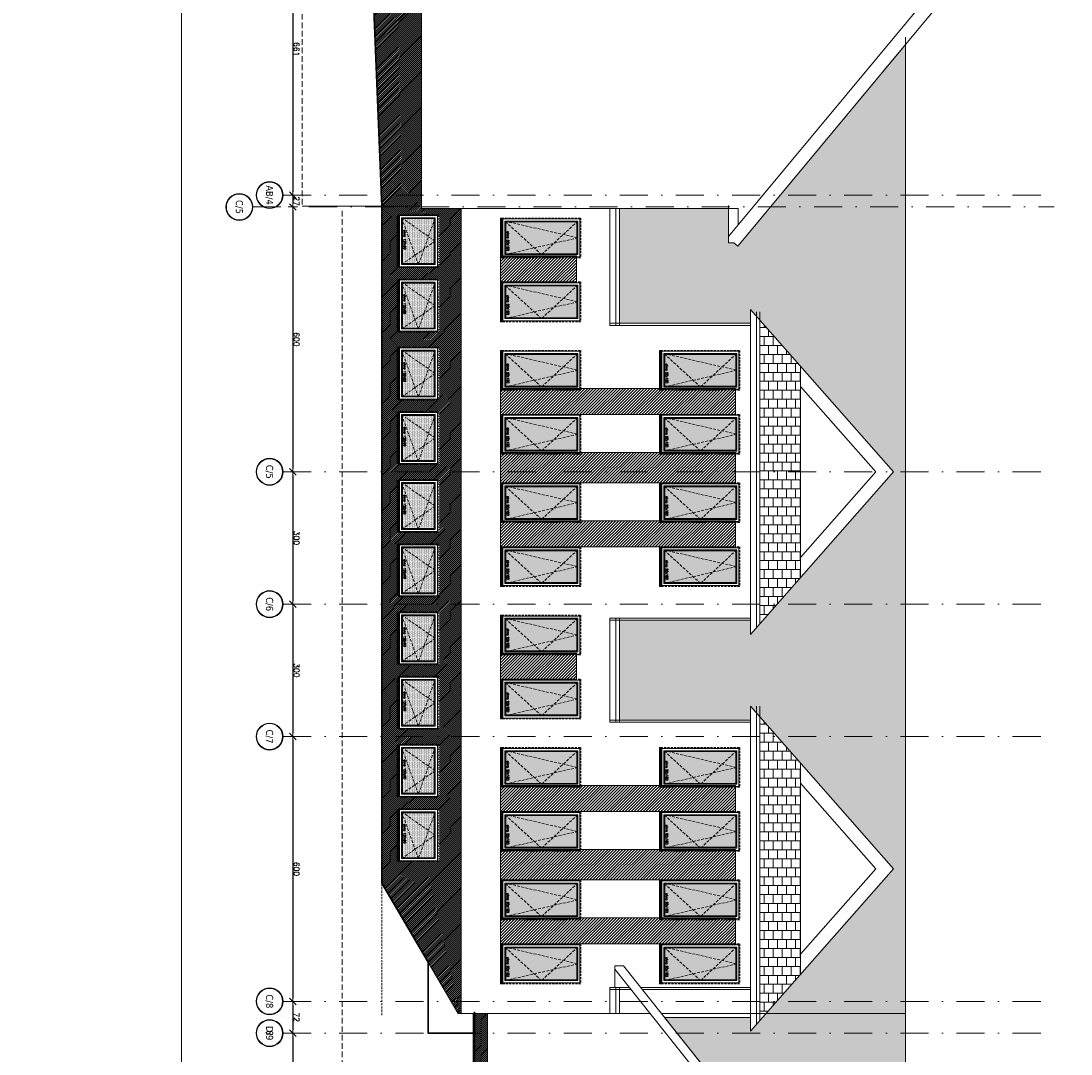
# Model space of a CAD drawing. Header units: millimetres. Extents: x 28291 to 177760, y -399809 to -170937.
# Tile 85 of 256: x 44779 to 47157, y -197546 to -195206. Entities that reach past the tile are written whole.
import ezdxf
from ezdxf.enums import TextEntityAlignment as Align

# ---------------------------------------------------------------- set-up
doc = ezdxf.new("R2010")
doc.units = ezdxf.units.MM
for name, pattern in [('CACHE', [9.525, 6.35, -3.175]), ('CARKOVANA', [7.5, 5, -2.5]), ('DASHDOT', [25.4, 12.7, -6.35, 0, -6.35]), ('HIDDEN', [9.525, 6.35, -3.175])]:
    doc.linetypes.add(name, pattern=pattern)
doc.layers.get('0').update_dxf_attribs({"lineweight": 0})
for name, color, linetype, lineweight in [('! opisy okien elewacja', 7, 'Continuous', 0), ('!! 0_ Istn-sciany', 3, 'Continuous', 30), ('!! 0_ WIDOK ELEWACJA', 4, 'Continuous', 0), ('!! 0_Istn-cienka', 4, 'Continuous', 9), ('!! 0_Istn-drzwi', 1, 'Continuous', 13), ('!! 0_Osie', 1, 'DASHDOT', 13), ('!! 1_Hatch dach', 252, 'Continuous', 5), ('!! 2_NOWE OKNA WIDOk - remont', 140, 'Continuous', 5), ('!! 2_posadzki winyle 2', 43, 'Continuous', 9), ('!! 2_TYNK OBRYS', 252, 'Continuous', 13), ('!! wymiary osi', 250, 'Continuous', 9), ('0-osie-liniA', 14, 'DASHDOT', 5), ('0-osie-tx', 66, 'Continuous', 9), ('Dimension (ISO)', 7, 'Continuous', 25)]:
    doc.layers.add(name, color=color, linetype=linetype, lineweight=lineweight)
for name, color, linetype, lineweight, true_color in [('!! 0_ Istn-okna - wymienione', 9, 'Continuous', 13, 0x808080), ('!! 1_ELEWACJA KOLOR', 7, 'Continuous', 13, 0x6888bb), ('!! 1_Wyburzenia', 252, 'CARKOVANA', 13, 0x696969), ('!! 2_ELEWACJA COKÓŁ', 9, 'Continuous', 13, 0x808080)]:
    doc.layers.add(name, color=color, linetype=linetype, lineweight=lineweight, true_color=true_color)
doc.layers.add('!! 0_ramki', color=66, linetype='Continuous', lineweight=9, plot=False)
doc.layers.add('!! 1_ widok', color=4, linetype='Continuous')
doc.styles.add('Note Text (ISO)', font='tahoma.ttf')
doc.styles.add('TAHOMA', font='tahoma.ttf')
doc.styles.add('TXT', font='simplex.shx')
doc.dimstyles.new('Default (ISO)', dxfattribs={"dimscale": 5, "dimtxt": 5, "dimasz": 5, "dimexe": 3.175, "dimexo": 0, "dimgap": 0.762, "dimtad": 1, "dimdec": 0, "dimrnd": 1e-08, "dimzin": 0, "dimtxsty": 'Note Text (ISO)', "dimcen": 0.09, "dimdle": 10, "dimclrd": 256, "dimclre": 256, "dimclrt": 256, "dimazin": 0, "dimtfac": 0.70104, "dimtmove": 0, "dimatfit": 3, "dimfxl": 1, "dimtolj": 1, "dimtzin": 0, "dimlwd": -1, "dimlwe": -1, "dimarcsym": 0})
doc.dimstyles.new('DIM50', dxfattribs={"dimscale": 5, "dimtxt": 2.5, "dimasz": 1.5, "dimexe": 0, "dimexo": 0, "dimgap": 0.5, "dimtad": 1, "dimdec": 4, "dimrnd": 0.5, "dimdsep": 46, "dimtxsty": 'TXT', "dimblk1": 'TICK1', "dimblk2": 'TICK1', "dimsah": 1, "dimcen": 0, "dimse1": 1, "dimse2": 1, "dimclrd": 1, "dimclre": 7, "dimclrt": 9, "dimadec": 0, "dimazin": 0, "dimtfac": 1, "dimtdec": 4, "dimtmove": 2, "dimatfit": 3, "dimldrblk": 'TICK1', "dimfxl": 1, "dimtolj": 1, "dimarcsym": 0})
pattern_1 = [(225, (287030.9747, -125227.0226), (3.367596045, -3.367596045), [])]

# ---------------------------------------------------------------- blocks, each defined once
blk = doc.blocks.new('okno 90x180')
at = {"layer": '!! 1_Hatch dach', "true_color": 0x575757}
h = blk.add_hatch(dxfattribs=at)
h.set_pattern_fill('DOTS', color=251)
h.set_pattern_definition([(0, (-9632.3096, -11392.1331), (0.79375, 1.5875), [0, -1.5875])])
h.paths.add_polyline_path([(9, -10), (81, -10), (81, -171), (9, -171)])
at = {"layer": '!! 2_posadzki winyle 2'}
h = blk.add_hatch(dxfattribs=at)
h.set_pattern_fill('ANSI31', color=252, scale=0.2)
h.paths.add_polyline_path([(0, -178), (90, -178), (90, -183), (0, -183)])
at = {"layer": '!! 0_ Istn-okna - wymienione', "linetype": 'CARKOVANA', "lineweight": 5}
blk.add_lwpolyline([(0, -1), (90, -1), (90, -180), (0, -180)], close=True, dxfattribs=at)
at = {"layer": '!! 0_ Istn-okna - wymienione'}
for points in [[(2, -3), (88, -3), (88, -178), (2, -178)], [(7, -8), (83, -8), (83, -173), (7, -173)], [(9, -10), (81, -10), (81, -171), (9, -171)], [(0, -178), (90, -178), (90, -183), (0, -183)]]:
    blk.add_lwpolyline(points, close=True, dxfattribs=at)
at = {"layer": '!! 1_Hatch dach', "color": 251, "linetype": 'CACHE', "true_color": 0x575757}
for points in [[(7, -173), (45, -8), (83, -173)], [(7, -8), (83, -90), (7, -173)]]:
    blk.add_lwpolyline(points, dxfattribs=at)
at = {"insert": (30.1, -163.6), "char_height": 5, "attachment_point": 1, "style": 'TXT'}
blk.add_mtext_dynamic_manual_height_columns('okno 90x180', width=52.63, gutter_width=75, heights=[0], dxfattribs=at)
blk = doc.blocks.new('okno 115x115')
at = {"layer": '!! 1_Hatch dach', "true_color": 0x575757}
h = blk.add_hatch(dxfattribs=at)
h.set_pattern_fill('DOTS', color=251, angle=360)
h.set_pattern_definition([(360, (-21873.4686, 1906.5186), (0.79375, 1.5875), [0, -1.5875])])
h.paths.add_polyline_path([(-12259.7, 13266.7), (-12157.7, 13266.7), (-12157.7, 13194.7), (-12259.7, 13194.7)])
h = blk.add_hatch(dxfattribs=at)
h.set_pattern_fill('ANSI31', color=251, scale=0.2, angle=360)
h.paths.add_polyline_path([(-12264.2, 13187.7), (-12153.2, 13187.7), (-12153.2, 13182.7), (-12264.2, 13182.7)])
at = {"layer": '!! 0_ Istn-okna - wymienione', "linetype": 'CARKOVANA', "lineweight": 5}
blk.add_lwpolyline([(-12268.7, 13275.7), (-12148.7, 13275.7), (-12148.7, 13185.7), (-12268.7, 13185.7)], close=True, dxfattribs=at)
at = {"layer": '!! 0_ Istn-okna - wymienione'}
for points in [[(-12266.7, 13273.7), (-12150.7, 13273.7), (-12150.7, 13187.7), (-12266.7, 13187.7)], [(-12261.7, 13268.7), (-12155.7, 13268.7), (-12155.7, 13192.7), (-12261.7, 13192.7)], [(-12259.7, 13266.7), (-12157.7, 13266.7), (-12157.7, 13194.7), (-12259.7, 13194.7)], [(-12266.7, 13187.7), (-12150.7, 13187.7), (-12150.7, 13182.7), (-12266.7, 13182.7)]]:
    blk.add_lwpolyline(points, close=True, dxfattribs=at)
at = {"layer": '!! 1_Hatch dach', "color": 251, "linetype": 'CACHE', "true_color": 0x575757}
for points in [[(-12261.7, 13192.7), (-12208.7, 13268.7), (-12155.7, 13192.7)], [(-12261.7, 13268.7), (-12155.7, 13230.7), (-12261.7, 13192.7)]]:
    blk.add_lwpolyline(points, dxfattribs=at)
at = {"insert": (-12234.1, 13202.1), "char_height": 5, "attachment_point": 1, "style": 'TXT'}
blk.add_mtext_dynamic_manual_height_columns('okno 120x90', width=52.63, gutter_width=75, heights=[0], dxfattribs=at)
blk = doc.blocks.new('*U80')
h = blk.add_hatch(color=256)
edge = h.paths.add_edge_path()
edge.add_arc((0, 0), 30.6, 0, 360)
edge = h.paths.add_edge_path(flags=17)
edge.add_arc((0, 0), 29.4, 0, 360)
for radius in [30.6, 29.4]:
    blk.add_circle((0, 0), radius)
at = {"style": 'TAHOMA', "flags": 8}
blk.add_attdef('ANSICHTSNUMMER', text='', height=16, dxfattribs=at).set_placement((0, 0), align=Align.MIDDLE_CENTER)
blk = doc.blocks.new('BLOK OSIE ZACH')
at = {"layer": '0-osie-liniA', "ltscale": 5}
for points in [[(36765.2, -195600.1), (38511.8, -195600.1)], [(36696.7, -195627.1), (38511.8, -195627.1)], [(36765.2, -196227.1), (38511.8, -196227.1)], [(36765.2, -196527.1), (38511.8, -196527.1)], [(36765.2, -196827.1), (38511.8, -196827.1)], [(36765.2, -197427.1), (38511.8, -197427.1)], [(36765.2, -197499.1), (38511.8, -197499.1)], [(36765.2, -197499.1), (38511.8, -197499.1)]]:
    blk.add_lwpolyline(points, dxfattribs=at)
at = {"layer": '0-osie-tx'}
ref = blk.add_blockref('*U80', (36734.6, -195600.1), dxfattribs=dict(at, rotation=90))
ref.add_attrib('ANSICHTSNUMMER', 'AB/4', dxfattribs={"layer": '0', "height": 16, "rotation": 270, "style": 'TAHOMA', "flags": 8}).set_placement((36734.6, -195600.1), align=Align.MIDDLE_CENTER)
ref = blk.add_blockref('*U80', (36666.1, -195627.1), dxfattribs=dict(at, rotation=90))
ref.add_attrib('ANSICHTSNUMMER', 'C/5', dxfattribs={"layer": '0', "height": 16, "rotation": 270, "style": 'TAHOMA', "flags": 8}).set_placement((36666.1, -195627.1), align=Align.MIDDLE_CENTER)
ref = blk.add_blockref('*U80', (36734.6, -196227.1), dxfattribs=dict(at, rotation=90))
ref.add_attrib('ANSICHTSNUMMER', 'C/5', dxfattribs={"layer": '0', "height": 16, "rotation": 270, "style": 'TAHOMA', "flags": 8}).set_placement((36734.6, -196227.1), align=Align.MIDDLE_CENTER)
ref = blk.add_blockref('*U80', (36734.6, -196527.1), dxfattribs=dict(at, rotation=90))
ref.add_attrib('ANSICHTSNUMMER', 'C/6', dxfattribs={"layer": '0', "height": 16, "rotation": 270, "style": 'TAHOMA', "flags": 8}).set_placement((36734.6, -196527.1), align=Align.MIDDLE_CENTER)
ref = blk.add_blockref('*U80', (36734.6, -196827.1), dxfattribs=dict(at, rotation=90))
ref.add_attrib('ANSICHTSNUMMER', 'C/7', dxfattribs={"layer": '0', "height": 16, "rotation": 270, "style": 'TAHOMA', "flags": 8}).set_placement((36734.6, -196827.1), align=Align.MIDDLE_CENTER)
ref = blk.add_blockref('*U80', (36734.6, -197427.1), dxfattribs=dict(at, rotation=90))
ref.add_attrib('ANSICHTSNUMMER', 'C/8', dxfattribs={"layer": '0', "height": 16, "rotation": 270, "style": 'TAHOMA', "flags": 8}).set_placement((36734.6, -197427.1), align=Align.MIDDLE_CENTER)
ref = blk.add_blockref('*U80', (36734.6, -197499.1), dxfattribs=dict(at, rotation=90))
ref.add_attrib('ANSICHTSNUMMER', '8', dxfattribs={"layer": '0', "height": 16, "rotation": 270, "style": 'TAHOMA', "flags": 8}).set_placement((36734.6, -197499.1), align=Align.MIDDLE_CENTER)
ref = blk.add_blockref('*U80', (36734.6, -197499.1), dxfattribs=dict(at, rotation=90))
ref.add_attrib('ANSICHTSNUMMER', 'D/9', dxfattribs={"layer": '0', "height": 16, "rotation": 270, "style": 'TAHOMA', "flags": 8}).set_placement((36734.6, -197499.1), align=Align.MIDDLE_CENTER)
blk = doc.blocks.new('*D1405')
at = {"layer": 'DEFPOINTS', "color": 0, "transparency": 16777216}
for p in [(-690, 120), (510, 120), (510, 19)]:
    blk.add_point(p, dxfattribs=at)
at = {"layer": 'Dimension (ISO)', "transparency": 16777216}
for p, q in [((-690, 120), (-690, 3)), ((-665, 19), (485, 19)), ((510, 120), (510, 3))]:
    blk.add_line(p, q, dxfattribs=at)
for points in [[(-665, 23), (-665, 15), (-690, 19)], [(485, 23), (485, 15), (510, 19)]]:
    blk.add_solid(points, dxfattribs=at)
at = {"layer": 'Dimension (ISO)', "lineweight": 9, "transparency": 16777216, "insert": (-161, 49), "char_height": 25, "attachment_point": 1, "style": 'Note Text (ISO)'}
blk.add_mtext('\\A1;1200', dxfattribs=at)
blk = doc.blocks.new('TICK1')
at = {"color": 2}
blk.add_line((-1, -1), (1, 1), dxfattribs=at)
at = {"color": 0}
for p, q in [((0, 0), (-1, 0)), ((0, -1.4), (0, 1.4))]:
    blk.add_line(p, q, dxfattribs=at)
blk = doc.blocks.new('*D3683')
at = {"layer": '!! wymiary osi', "color": 1, "lineweight": -2, "transparency": 16777216}
blk.add_line((45394, -194946.6), (45394, -195592.6), dxfattribs=at)
at = {"layer": 'DEFPOINTS', "color": 0, "transparency": 16777216}
for p in [(45394, -194939.1), (45394, -195600.1), (45394, -195600.1)]:
    blk.add_point(p, dxfattribs=at)
at = {"layer": '!! wymiary osi', "color": 1, "lineweight": -2, "transparency": 16777216, "xscale": 7.5, "yscale": 7.5, "zscale": 7.5}
for p, rotation in [((45394, -194939.1), 90), ((45394, -195600.1), 270)]:
    blk.add_blockref('TICK1', p, dxfattribs=dict(at, rotation=rotation))
at = {"layer": '!! wymiary osi', "color": 9, "transparency": 16777216, "insert": (45402.7, -195269.6), "char_height": 12.5, "attachment_point": 5, "rotation": 270, "style": 'TXT'}
blk.add_mtext('\\A1;661', dxfattribs=at)
blk = doc.blocks.new('*D3684')
at = {"layer": '!! wymiary osi', "color": 1, "lineweight": -2, "transparency": 16777216}
blk.add_line((45394, -195607.6), (45394, -195619.6), dxfattribs=at)
at = {"layer": 'DEFPOINTS', "color": 0, "transparency": 16777216}
for p in [(45394, -195600.1), (45394, -195627.1), (45394, -195627.1)]:
    blk.add_point(p, dxfattribs=at)
at = {"layer": '!! wymiary osi', "color": 1, "lineweight": -2, "transparency": 16777216, "xscale": 7.5, "yscale": 7.5, "zscale": 7.5}
for p, rotation in [((45394, -195600.1), 90), ((45394, -195627.1), 270)]:
    blk.add_blockref('TICK1', p, dxfattribs=dict(at, rotation=rotation))
at = {"layer": '!! wymiary osi', "color": 9, "transparency": 16777216, "insert": (45402.7, -195613.6), "char_height": 12.5, "attachment_point": 5, "rotation": 270, "style": 'TXT'}
blk.add_mtext('\\A1;27', dxfattribs=at)
blk = doc.blocks.new('*D3685')
at = {"layer": '!! wymiary osi', "color": 1, "lineweight": -2, "transparency": 16777216}
blk.add_line((45394, -195634.6), (45394, -196219.6), dxfattribs=at)
at = {"layer": 'DEFPOINTS', "color": 0, "transparency": 16777216}
for p in [(45394, -195627.1), (45394, -196227.1), (45394, -196227.1)]:
    blk.add_point(p, dxfattribs=at)
at = {"layer": '!! wymiary osi', "color": 1, "lineweight": -2, "transparency": 16777216, "xscale": 7.5, "yscale": 7.5, "zscale": 7.5}
for p, rotation in [((45394, -195627.1), 90), ((45394, -196227.1), 270)]:
    blk.add_blockref('TICK1', p, dxfattribs=dict(at, rotation=rotation))
at = {"layer": '!! wymiary osi', "color": 9, "transparency": 16777216, "insert": (45402.7, -195927.1), "char_height": 12.5, "attachment_point": 5, "rotation": 270, "style": 'TXT'}
blk.add_mtext('\\A1;600', dxfattribs=at)
blk = doc.blocks.new('*D3686')
at = {"layer": '!! wymiary osi', "color": 1, "lineweight": -2, "transparency": 16777216}
blk.add_line((45394, -196234.6), (45394, -196519.6), dxfattribs=at)
at = {"layer": 'DEFPOINTS', "color": 0, "transparency": 16777216}
for p in [(45394, -196227.1), (45394, -196527.1), (45394, -196527.1)]:
    blk.add_point(p, dxfattribs=at)
at = {"layer": '!! wymiary osi', "color": 1, "lineweight": -2, "transparency": 16777216, "xscale": 7.5, "yscale": 7.5, "zscale": 7.5}
for p, rotation in [((45394, -196227.1), 90), ((45394, -196527.1), 270)]:
    blk.add_blockref('TICK1', p, dxfattribs=dict(at, rotation=rotation))
at = {"layer": '!! wymiary osi', "color": 9, "transparency": 16777216, "insert": (45402.7, -196377.1), "char_height": 12.5, "attachment_point": 5, "rotation": 270, "style": 'TXT'}
blk.add_mtext('\\A1;300', dxfattribs=at)
blk = doc.blocks.new('*D3687')
at = {"layer": '!! wymiary osi', "color": 1, "lineweight": -2, "transparency": 16777216}
blk.add_line((45394, -196534.6), (45394, -196819.6), dxfattribs=at)
at = {"layer": 'DEFPOINTS', "color": 0, "transparency": 16777216}
for p in [(45394, -196527.1), (45394, -196827.1), (45394, -196827.1)]:
    blk.add_point(p, dxfattribs=at)
at = {"layer": '!! wymiary osi', "color": 1, "lineweight": -2, "transparency": 16777216, "xscale": 7.5, "yscale": 7.5, "zscale": 7.5}
for p, rotation in [((45394, -196527.1), 90), ((45394, -196827.1), 270)]:
    blk.add_blockref('TICK1', p, dxfattribs=dict(at, rotation=rotation))
at = {"layer": '!! wymiary osi', "color": 9, "transparency": 16777216, "insert": (45402.7, -196677.1), "char_height": 12.5, "attachment_point": 5, "rotation": 270, "style": 'TXT'}
blk.add_mtext('\\A1;300', dxfattribs=at)
blk = doc.blocks.new('*D3688')
at = {"layer": '!! wymiary osi', "color": 1, "lineweight": -2, "transparency": 16777216}
blk.add_line((45394, -196834.6), (45394, -197419.6), dxfattribs=at)
at = {"layer": 'DEFPOINTS', "color": 0, "transparency": 16777216}
for p in [(45394, -196827.1), (45394, -197427.1), (45394, -197427.1)]:
    blk.add_point(p, dxfattribs=at)
at = {"layer": '!! wymiary osi', "color": 1, "lineweight": -2, "transparency": 16777216, "xscale": 7.5, "yscale": 7.5, "zscale": 7.5}
for p, rotation in [((45394, -196827.1), 90), ((45394, -197427.1), 270)]:
    blk.add_blockref('TICK1', p, dxfattribs=dict(at, rotation=rotation))
at = {"layer": '!! wymiary osi', "color": 9, "transparency": 16777216, "insert": (45402.7, -197127.1), "char_height": 12.5, "attachment_point": 5, "rotation": 270, "style": 'TXT'}
blk.add_mtext('\\A1;600', dxfattribs=at)
blk = doc.blocks.new('*D3689')
at = {"layer": '!! wymiary osi', "color": 1, "lineweight": -2, "transparency": 16777216}
blk.add_line((45394, -197434.6), (45394, -197491.6), dxfattribs=at)
at = {"layer": 'DEFPOINTS', "color": 0, "transparency": 16777216}
for p in [(45394, -197427.1), (45394, -197499.1), (45394, -197499.1)]:
    blk.add_point(p, dxfattribs=at)
at = {"layer": '!! wymiary osi', "color": 1, "lineweight": -2, "transparency": 16777216, "xscale": 7.5, "yscale": 7.5, "zscale": 7.5}
for p, rotation in [((45394, -197427.1), 90), ((45394, -197499.1), 270)]:
    blk.add_blockref('TICK1', p, dxfattribs=dict(at, rotation=rotation))
at = {"layer": '!! wymiary osi', "color": 9, "transparency": 16777216, "insert": (45402.7, -197463.1), "char_height": 12.5, "attachment_point": 5, "rotation": 270, "style": 'TXT'}
blk.add_mtext('\\A1;72', dxfattribs=at)
blk = doc.blocks.new('*D3690')
at = {"layer": '!! wymiary osi', "color": 1, "lineweight": -2, "transparency": 16777216}
blk.add_line((45394, -197506.6), (45394, -198019.6), dxfattribs=at)
at = {"layer": 'DEFPOINTS', "color": 0, "transparency": 16777216}
for p in [(45394, -197499.1), (45394, -198027.1), (45394, -198027.1)]:
    blk.add_point(p, dxfattribs=at)
at = {"layer": '!! wymiary osi', "color": 1, "lineweight": -2, "transparency": 16777216, "xscale": 7.5, "yscale": 7.5, "zscale": 7.5}
for p, rotation in [((45394, -197499.1), 90), ((45394, -198027.1), 270)]:
    blk.add_blockref('TICK1', p, dxfattribs=dict(at, rotation=rotation))
at = {"layer": '!! wymiary osi', "color": 9, "transparency": 16777216, "insert": (45402.7, -197763.1), "char_height": 12.5, "attachment_point": 5, "rotation": 270, "style": 'TXT'}
blk.add_mtext('\\A1;528', dxfattribs=at)
blk = doc.blocks.new('A$C11ef928a')
at = {"layer": 'Dimension (ISO)', "lineweight": 9}
dim = blk.add_linear_dim(base=(510.2, 18.8), p1=(-689.8, 120.2), p2=(510.2, 120.2), angle=180, dimstyle='Default (ISO)', override={"dimdec": 0, "dimlfac": 1, "dimtp": 0, "dimtm": 0, "dimtdec": 2, "dimtofl": 0, "dimatfit": 1}, dxfattribs=at)
dim.commit()
dim.dimension.update_dxf_attribs({"geometry": '*D1405', "text_midpoint": (-125.7, 18.8), "dimtype": 128})

msp = doc.modelspace()

# ---------------------------------------------------------------- hatches: boundary and pattern name
at = {"layer": '!! 1_ELEWACJA KOLOR', "true_color": 0x4f5358}
h = msp.add_hatch(dxfattribs=at)
h.set_pattern_fill('ANSI31', color=251, scale=1.5, angle=-180)
h.set_pattern_definition(pattern_1)
h.paths.add_polyline_path([(45864.62419, -195797.0883), (46036.62419, -195797.0883), (46036.62419, -195738.0883), (45864.62419, -195738.0883)])
h = msp.add_hatch(dxfattribs=at)
h.set_pattern_fill('ANSI31', color=251, scale=1.5, angle=-180)
h.set_pattern_definition(pattern_1)
h.paths.add_polyline_path([(45864.62419, -196097.0883), (46396.62419, -196097.0883), (46396.62419, -196038.0883), (45864.62419, -196038.0883)])
h = msp.add_hatch(dxfattribs=at)
h.set_pattern_fill('ANSI31', color=251, scale=1.5, angle=-180)
h.set_pattern_definition(pattern_1)
h.paths.add_polyline_path([(45864.62419, -196252.0883), (46396.62419, -196252.0883), (46396.62419, -196183.0883), (45864.62419, -196183.0883)])
h = msp.add_hatch(dxfattribs=at)
h.set_pattern_fill('ANSI31', color=251, scale=1.5, angle=-180)
h.set_pattern_definition(pattern_1)
h.paths.add_polyline_path([(45864.62419, -196397.0883), (46396.62419, -196397.0883), (46396.62419, -196338.0883), (45864.62419, -196338.0883)])
h = msp.add_hatch(dxfattribs=at)
h.set_pattern_fill('ANSI31', color=251, scale=1.5, angle=-180)
h.set_pattern_definition(pattern_1)
h.paths.add_polyline_path([(45864.62419, -196697.0883), (46036.62419, -196697.0883), (46036.62419, -196638.0883), (45864.62419, -196638.0883)])
h = msp.add_hatch(dxfattribs=at)
h.set_pattern_fill('ANSI31', color=251, scale=1.5, angle=-180)
h.set_pattern_definition(pattern_1)
h.paths.add_polyline_path([(45864.62419, -196997.0883), (46396.62419, -196997.0883), (46396.62419, -196938.0883), (45864.62419, -196938.0883)])
h = msp.add_hatch(dxfattribs=at)
h.set_pattern_fill('ANSI31', color=251, scale=1.5, angle=-180)
h.set_pattern_definition(pattern_1)
h.paths.add_polyline_path([(45864.62419, -197152.0883), (46396.62419, -197152.0883), (46396.62419, -197083.0883), (45864.62419, -197083.0883)])
h = msp.add_hatch(dxfattribs=at)
h.set_pattern_fill('ANSI31', color=251, scale=1.5, angle=-180)
h.set_pattern_definition(pattern_1)
h.paths.add_polyline_path([(45864.62419, -197297.0883), (46396.62419, -197297.0883), (46396.62419, -197238.0883), (45864.62419, -197238.0883)])
at = {"layer": '!! 1_Hatch dach'}
h = msp.add_hatch(dxfattribs=at)
h.set_pattern_fill('AR-B88', color=8, scale=0.1)
h.set_pattern_definition([(0, (67938.474, -208996.977), (0, 20.32), []), (90, (67938.474, -208996.977), (-10.16, 20.32), [20.32, -20.32])])
h.paths.add_polyline_path([(46729.07643, -198082.60406), (46757.99194, -198065.24383), (46781.51597, -198111.01359), (46781.51597, -195258.7696), (46401.86788, -195715.79524), (46393.22407, -195708.5883), (46381.23548, -195708.5883), (46381.23548, -195630.5883), (46133.75254, -195630.5883), (46133.75254, -195890.5883), (46430.62419, -195890.5883), (46430.62419, -195859.47382), (46754.56494, -196227.5883), (46430.62419, -196595.70279), (46430.62419, -196563.5883), (46133.75254, -196563.5883), (46133.75254, -196789.5883), (46430.62419, -196789.5883), (46430.62419, -196758.47382), (46754.56494, -197126.5883), (46430.62419, -197494.70279), (46430.62419, -197463.5883), (46236.13687, -197463.5883)])
h = msp.add_hatch(dxfattribs=at)
h.set_pattern_fill('AR-B88', color=8, scale=0.1)
h.set_pattern_definition([(0, (0, 899), (0, 20.32), []), (90, (0, 899), (-10.16, 20.32), [20.32, -20.32])])
h.paths.add_polyline_path([(46544.28423, -195988.63296), (46451.88633, -195883.63534), (46451.88633, -196571.54127), (46544.28423, -196466.54365)])
h = msp.add_hatch(dxfattribs=at)
h.set_pattern_fill('AR-B88', color=8, scale=0.1)
h.paths.add_polyline_path([(46544.28423, -196887.63296), (46451.88633, -196782.63534), (46451.88633, -197470.54127), (46544.28423, -197365.54365)])
at = {"layer": '!! 2_ELEWACJA COKÓŁ', "true_color": 0x2b2b2c}
h = msp.add_hatch(dxfattribs=at)
h.set_pattern_fill('ANSI31', color=250)
h.paths.add_polyline_path([(45685.62419, -194313.5883), (45542.72096, -194313.5883), (45595.62419, -195625.5883), (45685.62419, -195625.5883)])
h = msp.add_hatch(dxfattribs=at)
h.set_pattern_fill('ANSI31', color=250)
h.paths.add_polyline_path([(45725.62419, -196662.0883), (45633.62419, -196662.0883), (45633.62419, -196547.0883), (45725.62419, -196547.0883)], flags=16)
h.paths.add_polyline_path([(45721.62419, -196549.0883), (45721.62419, -196660.0883), (45635.62419, -196660.0883), (45635.62419, -196549.0883)], flags=0)
h.paths.add_polyline_path([(45716.62419, -196554.0883), (45716.62419, -196655.0883), (45640.62419, -196655.0883), (45640.62419, -196554.0883)], flags=0)
h.paths.add_polyline_path([(45714.62419, -196559.40409), (45714.62419, -196603.25936), (45716.62419, -196604.5883), (45714.62419, -196605.91725), (45714.62419, -196653.0883), (45679.37666, -196653.0883), (45678.62419, -196655.0883), (45677.87171, -196653.0883), (45643.63409, -196653.0883), (45642.62419, -196653.75936), (45642.62419, -196559.40409), (45640.62419, -196554.0883), (45643.63409, -196556.0883), (45715.87171, -196556.0883)], flags=0)
h.paths.add_polyline_path([(45633.62419, -196508.0883), (45633.62419, -196393.0883), (45725.62419, -196393.0883), (45725.62419, -196508.0883)], flags=16)
h.paths.add_polyline_path([(45721.62419, -196506.0883), (45635.62419, -196506.0883), (45635.62419, -196395.0883), (45721.62419, -196395.0883)], flags=0)
h.paths.add_polyline_path([(45716.62419, -196501.0883), (45640.62419, -196501.0883), (45640.62419, -196400.0883), (45716.62419, -196400.0883)], flags=0)
h.paths.add_polyline_path([(45714.62419, -196499.0883), (45679.37666, -196499.0883), (45678.62419, -196501.0883), (45677.87171, -196499.0883), (45643.63409, -196499.0883), (45642.62419, -196499.75936), (45642.62419, -196405.40409), (45640.62419, -196400.0883), (45643.63409, -196402.0883), (45715.87171, -196402.0883), (45714.62419, -196405.40409), (45714.62419, -196449.25936), (45716.62419, -196450.5883), (45714.62419, -196451.91725)], flags=0)
h.paths.add_polyline_path([(45725.62419, -196808.0883), (45633.62419, -196808.0883), (45633.62419, -196693.0883), (45725.62419, -196693.0883)], flags=16)
h.paths.add_polyline_path([(45721.62419, -196695.0883), (45721.62419, -196806.0883), (45635.62419, -196806.0883), (45635.62419, -196695.0883)], flags=0)
h.paths.add_polyline_path([(45716.62419, -196700.0883), (45716.62419, -196801.0883), (45640.62419, -196801.0883), (45640.62419, -196700.0883)], flags=0)
h.paths.add_polyline_path([(45714.62419, -196705.40409), (45714.62419, -196749.25936), (45716.62419, -196750.5883), (45714.62419, -196751.91725), (45714.62419, -196799.0883), (45679.37666, -196799.0883), (45678.62419, -196801.0883), (45677.87171, -196799.0883), (45643.63409, -196799.0883), (45642.62419, -196799.75936), (45642.62419, -196705.40409), (45640.62419, -196700.0883), (45643.63409, -196702.0883), (45715.87171, -196702.0883)], flags=0)
h.paths.add_polyline_path([(45633.62419, -196362.0883), (45633.62419, -196247.0883), (45725.62419, -196247.0883), (45725.62419, -196362.0883)], flags=16)
h.paths.add_polyline_path([(45721.62419, -196360.0883), (45635.62419, -196360.0883), (45635.62419, -196249.0883), (45721.62419, -196249.0883)], flags=0)
h.paths.add_polyline_path([(45716.62419, -196355.0883), (45640.62419, -196355.0883), (45640.62419, -196254.0883), (45716.62419, -196254.0883)], flags=0)
h.paths.add_polyline_path([(45714.62419, -196353.0883), (45679.37666, -196353.0883), (45678.62419, -196355.0883), (45677.87171, -196353.0883), (45643.63409, -196353.0883), (45642.62419, -196353.75936), (45642.62419, -196259.40409), (45640.62419, -196254.0883), (45643.63409, -196256.0883), (45715.87171, -196256.0883), (45714.62419, -196259.40409), (45714.62419, -196303.25936), (45716.62419, -196304.5883), (45714.62419, -196305.91725)], flags=0)
h.paths.add_polyline_path([(45725.62419, -196962.0883), (45633.62419, -196962.0883), (45633.62419, -196847.0883), (45725.62419, -196847.0883)], flags=16)
h.paths.add_polyline_path([(45721.62419, -196849.0883), (45721.62419, -196960.0883), (45635.62419, -196960.0883), (45635.62419, -196849.0883)], flags=0)
h.paths.add_polyline_path([(45716.62419, -196854.0883), (45716.62419, -196955.0883), (45640.62419, -196955.0883), (45640.62419, -196854.0883)], flags=0)
h.paths.add_polyline_path([(45715.87171, -196856.0883), (45714.62419, -196859.40409), (45714.62419, -196903.25936), (45716.62419, -196904.5883), (45714.62419, -196905.91725), (45714.62419, -196953.0883), (45679.37666, -196953.0883), (45678.62419, -196955.0883), (45677.87171, -196953.0883), (45643.63409, -196953.0883), (45642.62419, -196953.75936), (45642.62419, -196859.40409), (45640.62419, -196854.0883), (45643.63409, -196856.0883)], flags=0)
h.paths.add_polyline_path([(45633.62419, -196208.0883), (45633.62419, -196093.0883), (45725.62419, -196093.0883), (45725.62419, -196208.0883)], flags=16)
h.paths.add_polyline_path([(45721.62419, -196206.0883), (45635.62419, -196206.0883), (45635.62419, -196095.0883), (45721.62419, -196095.0883)], flags=0)
h.paths.add_polyline_path([(45716.62419, -196201.0883), (45640.62419, -196201.0883), (45640.62419, -196100.0883), (45716.62419, -196100.0883)], flags=0)
h.paths.add_polyline_path([(45714.62419, -196199.0883), (45679.37666, -196199.0883), (45678.62419, -196201.0883), (45677.87171, -196199.0883), (45643.63409, -196199.0883), (45642.62419, -196199.75936), (45642.62419, -196105.40409), (45640.62419, -196100.0883), (45643.63409, -196102.0883), (45715.87171, -196102.0883), (45714.62419, -196105.40409), (45714.62419, -196149.25936), (45716.62419, -196150.5883), (45714.62419, -196151.91725)], flags=0)
h.paths.add_polyline_path([(45725.62419, -197108.0883), (45633.62419, -197108.0883), (45633.62419, -196993.0883), (45725.62419, -196993.0883)], flags=16)
h.paths.add_polyline_path([(45721.62419, -196995.0883), (45721.62419, -197106.0883), (45635.62419, -197106.0883), (45635.62419, -196995.0883)], flags=0)
h.paths.add_polyline_path([(45716.62419, -197000.0883), (45716.62419, -197101.0883), (45640.62419, -197101.0883), (45640.62419, -197000.0883)], flags=0)
h.paths.add_polyline_path([(45715.87171, -197002.0883), (45714.62419, -197005.40409), (45714.62419, -197049.25936), (45716.62419, -197050.5883), (45714.62419, -197051.91725), (45714.62419, -197099.0883), (45679.37666, -197099.0883), (45678.62419, -197101.0883), (45677.87171, -197099.0883), (45643.63409, -197099.0883), (45642.62419, -197099.75936), (45642.62419, -197005.40409), (45640.62419, -197000.0883), (45643.63409, -197002.0883)], flags=0)
h.paths.add_polyline_path([(45633.62419, -196062.0883), (45633.62419, -195947.0883), (45725.62419, -195947.0883), (45725.62419, -196062.0883)], flags=16)
h.paths.add_polyline_path([(45721.62419, -196060.0883), (45635.62419, -196060.0883), (45635.62419, -195949.0883), (45721.62419, -195949.0883)], flags=0)
h.paths.add_polyline_path([(45716.62419, -196055.0883), (45640.62419, -196055.0883), (45640.62419, -195954.0883), (45716.62419, -195954.0883)], flags=0)
h.paths.add_polyline_path([(45714.62419, -196053.0883), (45679.37666, -196053.0883), (45678.62419, -196055.0883), (45677.87171, -196053.0883), (45643.63409, -196053.0883), (45642.62419, -196053.75936), (45642.62419, -195959.40409), (45640.62419, -195954.0883), (45643.63409, -195956.0883), (45715.87171, -195956.0883), (45714.62419, -195959.40409), (45714.62419, -196003.25936), (45716.62419, -196004.5883), (45714.62419, -196005.91725)], flags=0)
h.paths.add_polyline_path([(45633.62419, -195908.0883), (45633.62419, -195793.0883), (45725.62419, -195793.0883), (45725.62419, -195908.0883)], flags=16)
h.paths.add_polyline_path([(45721.62419, -195906.0883), (45635.62419, -195906.0883), (45635.62419, -195795.0883), (45721.62419, -195795.0883)], flags=0)
h.paths.add_polyline_path([(45716.62419, -195901.0883), (45640.62419, -195901.0883), (45640.62419, -195800.0883), (45716.62419, -195800.0883)], flags=0)
h.paths.add_polyline_path([(45714.62419, -195899.0883), (45679.37666, -195899.0883), (45678.62419, -195901.0883), (45677.87171, -195899.0883), (45643.63409, -195899.0883), (45642.62419, -195899.75936), (45642.62419, -195805.40409), (45640.62419, -195800.0883), (45643.63409, -195802.0883), (45715.87171, -195802.0883), (45714.62419, -195805.40409), (45714.62419, -195849.25936), (45716.62419, -195850.5883), (45714.62419, -195851.91725)], flags=0)
h.paths.add_polyline_path([(45633.62419, -195762.0883), (45633.62419, -195647.0883), (45725.62419, -195647.0883), (45725.62419, -195762.0883)], flags=16)
h.paths.add_polyline_path([(45721.62419, -195760.0883), (45635.62419, -195760.0883), (45635.62419, -195649.0883), (45721.62419, -195649.0883)], flags=0)
h.paths.add_polyline_path([(45716.62419, -195755.0883), (45640.62419, -195755.0883), (45640.62419, -195654.0883), (45716.62419, -195654.0883)], flags=0)
h.paths.add_polyline_path([(45714.62419, -195753.0883), (45679.37666, -195753.0883), (45678.62419, -195755.0883), (45677.87171, -195753.0883), (45643.63409, -195753.0883), (45642.62419, -195753.75936), (45642.62419, -195659.40409), (45640.62419, -195654.0883), (45643.63409, -195656.0883), (45715.87171, -195656.0883), (45714.62419, -195659.40409), (45714.62419, -195703.25936), (45716.62419, -195704.5883), (45714.62419, -195705.91725)], flags=0)
h.paths.add_polyline_path([(45643.78382, -197023.91605), (45643.78382, -197073.08272), (45651.28382, -197073.08272), (45651.28382, -197023.91605)], flags=0)
h.paths.add_polyline_path([(45643.78382, -196877.91605), (45643.78382, -196927.08272), (45651.28382, -196927.08272), (45651.28382, -196877.91605)], flags=0)
h.paths.add_polyline_path([(45643.78382, -196723.91605), (45643.78382, -196773.08272), (45651.28382, -196773.08272), (45651.28382, -196723.91605)], flags=0)
h.paths.add_polyline_path([(45643.78382, -196577.91605), (45643.78382, -196627.08272), (45651.28382, -196627.08272), (45651.28382, -196577.91605)], flags=0)
h.paths.add_polyline_path([(45643.78382, -196423.91605), (45643.78382, -196473.08272), (45651.28382, -196473.08272), (45651.28382, -196423.91605)], flags=0)
h.paths.add_polyline_path([(45643.78382, -196277.91605), (45643.78382, -196327.08272), (45651.28382, -196327.08272), (45651.28382, -196277.91605)], flags=0)
h.paths.add_polyline_path([(45643.78382, -196123.91605), (45643.78382, -196173.08272), (45651.28382, -196173.08272), (45651.28382, -196123.91605)], flags=0)
h.paths.add_polyline_path([(45643.78382, -195977.91605), (45643.78382, -196027.08272), (45651.28382, -196027.08272), (45651.28382, -195977.91605)], flags=0)
h.paths.add_polyline_path([(45643.78382, -195823.91605), (45643.78382, -195873.08272), (45651.28382, -195873.08272), (45651.28382, -195823.91605)], flags=0)
h.paths.add_polyline_path([(45643.78382, -195677.91605), (45643.78382, -195727.08272), (45651.28382, -195727.08272), (45651.28382, -195677.91605)], flags=0)
h.paths.add_polyline_path([(45768.58956, -197454.5883), (45775.62419, -197454.5883), (45775.62419, -195630.5883), (45685.62419, -195630.5883), (45685.62419, -195625.5883), (45595.62419, -195625.5883), (45595.62419, -197159.49278)])
h = msp.add_hatch(dxfattribs=at)
h.set_pattern_fill('ANSI31', color=250)
h.set_pattern_definition([(45, (-60.1082, 63), (-2.24506403, 2.24506403), [])])
h.paths.add_polyline_path([(45835.51597, -197454.5883), (45805.51597, -197454.5883), (45805.51597, -198101.5883), (45835.51597, -198101.5883)])

# ---------------------------------------------------------------- linework, layer by layer
at = {"layer": '! opisy okien elewacja'}
msp.add_lwpolyline([(46729.07643, -198082.60406), (46757.99194, -198065.24383), (46781.51597, -198111.01359), (46781.51597, -195258.7696), (46401.86788, -195715.79524), (46393.22407, -195708.5883), (46381.23548, -195708.5883), (46381.23548, -195630.5883), (46133.75254, -195630.5883), (46133.75254, -195890.5883), (46430.62419, -195890.5883), (46430.62419, -195859.47382), (46754.56494, -196227.5883), (46430.62419, -196595.70279), (46430.62419, -196563.5883), (46133.75254, -196563.5883), (46133.75254, -196789.5883), (46430.62419, -196789.5883), (46430.62419, -196758.47382), (46754.56494, -197126.5883), (46430.62419, -197494.70279), (46430.62419, -197463.5883), (46236.13687, -197463.5883)], close=True, dxfattribs=at)
at = {"layer": '!! 0_ Istn-sciany'}
for points in [[(45595.62419, -195625.5883), (45520.62419, -193765.5883), (45520.62419, -193613.94125)], [(45595.62419, -195625.5883), (45595.62419, -197159.49278)], [(45700.57008, -197338.54054), (45595.62419, -197159.49278)], [(45700.57008, -197338.54054), (45700.57008, -197499.0883), (45805.51597, -197499.0883)], [(45805.51597, -198615.5883), (45805.51597, -197450.5883)], [(45805.51597, -197454.5883), (45805.51597, -199507.5883)]]:
    msp.add_lwpolyline(points, dxfattribs=at)
at = {"layer": '!! 0_ WIDOK ELEWACJA'}
for p, q in [((46112.4904, -195890.5883), (46430.62419, -195890.5883)), ((46112.4904, -195895.5883), (46430.62419, -195895.5883)), ((46112.4904, -196558.5883), (46430.62419, -196558.5883)), ((46112.4904, -196563.5883), (46430.62419, -196563.5883)), ((46112.4904, -196789.5883), (46430.62419, -196789.5883)), ((46112.4904, -196794.5883), (46430.62419, -196794.5883)), ((46112.4904, -197395.5883), (46156.45713, -197395.5883)), ((46112.4904, -197400.5883), (46160.43645, -197400.5883)), ((46182.01804, -197395.5883), (46430.62419, -197395.5883)), ((46185.99737, -197400.5883), (46430.62419, -197400.5883))]:
    msp.add_line(p, q, dxfattribs=at)
for points in [[(45685.62419, -194308.5883), (45685.62419, -195630.5883)], [(46381.23548, -195693.68336), (46985.64375, -194966.0883)], [(46401.86788, -195715.79524), (47024.64434, -194966.0883)], [(46781.51597, -195242.37054), (46781.51597, -198111.01359)], [(45685.62419, -195625.5883), (45415.62419, -195625.5883)], [(46401.86788, -195715.79524), (46393.22407, -195708.5883), (46381.23548, -195708.5883), (46381.23548, -195623.5883)], [(46403.12419, -195630.5883), (45685.62419, -195630.5883)], [(45775.62419, -195630.5883), (45775.62419, -197454.5883)], [(46112.4904, -195895.5883), (46112.4904, -195630.5883)], [(46126.00325, -195895.5883), (46126.00325, -195630.5883)], [(46133.75254, -195895.5883), (46133.75254, -195630.5883)], [(46403.12419, -195630.5883), (46403.12419, -195667.33342)], [(46430.62419, -196595.70279), (46430.62419, -195859.47382)], [(46430.62419, -195859.47382), (46754.56494, -196227.5883)], [(46444.13703, -196580.34728), (46444.13703, -195864.48)], [(46451.88633, -196571.54127), (46451.88633, -195864.48)], [(46544.28423, -196466.54365), (46544.28423, -195988.63296)], [(46544.28423, -196034.0443), (46714.60295, -196227.5883), (46544.28423, -196421.1323)], [(46430.62419, -196595.70279), (46754.56494, -196227.5883)], [(46112.4904, -196794.5883), (46112.4904, -196558.5883)], [(46126.00325, -196794.5883), (46126.00325, -196558.5883)], [(46133.75254, -196794.5883), (46133.75254, -196558.5883)], [(46430.62419, -197494.70279), (46430.62419, -196758.47382)], [(46430.62419, -196758.47382), (46754.56494, -197126.5883)], [(46430.62419, -196994.47382), (46430.62419, -196758.47382)], [(46444.13703, -197479.34728), (46444.13703, -196758.47382)], [(46451.88633, -197470.54127), (46451.88633, -196758.47382)], [(46544.28423, -197365.54365), (46544.28423, -196887.63296)], [(46544.28423, -196933.0443), (46714.60295, -197126.5883), (46544.28423, -197320.1323)], [(46430.62419, -197494.70279), (46754.56494, -197126.5883)], [(45768.58956, -197454.5883), (45700.57008, -197338.54054)], [(46142.99701, -197346.5586), (46123.62419, -197346.5586), (46123.62419, -197395.5883)], [(46123.62419, -197354.3339), (46694.46191, -198071.5883)], [(46142.99701, -197346.5586), (46732.02325, -198086.66677)], [(46112.4904, -197454.5883), (46112.4904, -197395.5883)], [(46126.00325, -197454.5883), (46126.00325, -197395.5883)], [(46133.75254, -197454.5883), (46133.75254, -197395.5883)], [(46203.41316, -197454.5883), (45805.51597, -197454.5883)], [(45835.51597, -197454.5883), (45835.51597, -198101.5883)], [(46781.51597, -197454.5883), (46228.97408, -197454.5883)]]:
    msp.add_lwpolyline(points, dxfattribs=at)
at = {"layer": '!! 0_Istn-cienka', "linetype": 'HIDDEN', "ltscale": 2}
for points in [[(45415.62419, -194313.5883), (45415.62419, -195625.5883)], [(45505.62419, -195635.96683), (45505.62419, -198071.5883)]]:
    msp.add_lwpolyline(points, dxfattribs=at)
at = {"layer": '!! 0_Istn-drzwi'}
msp.add_lwpolyline([(46430.62419, -196758.47382), (46754.56494, -197126.5883), (46430.62419, -197494.70279)], dxfattribs=at)
at = {"layer": '!! 0_ramki'}
msp.add_lwpolyline([(45142.29781, -193459.491), (47489.33396, -193459.491), (47489.33396, -200343.15805), (45142.29781, -200343.15805)], close=True, dxfattribs=at)
at = {"layer": '!! 1_ widok'}
msp.add_lwpolyline([(45803.51597, -199570.5883), (45803.51597, -197454.5883)], dxfattribs=at)
at = {"layer": '!! 1_Wyburzenia'}
msp.add_lwpolyline([(45595.62419, -196658.40953), (45595.62419, -197459.10348)], dxfattribs=at)
at = {"layer": '!! 2_TYNK OBRYS'}
for points in [[(45864.62419, -195797.0883), (46036.62419, -195797.0883), (46036.62419, -195738.0883), (45864.62419, -195738.0883)], [(45864.62419, -196097.0883), (46396.62419, -196097.0883), (46396.62419, -196038.0883), (45864.62419, -196038.0883)], [(45864.62419, -196252.0883), (46396.62419, -196252.0883), (46396.62419, -196183.0883), (45864.62419, -196183.0883)], [(45864.62419, -196397.0883), (46396.62419, -196397.0883), (46396.62419, -196338.0883), (45864.62419, -196338.0883)], [(45864.62419, -196697.0883), (46036.62419, -196697.0883), (46036.62419, -196638.0883), (45864.62419, -196638.0883)], [(45864.62419, -196997.0883), (46396.62419, -196997.0883), (46396.62419, -196938.0883), (45864.62419, -196938.0883)], [(45864.62419, -197152.0883), (46396.62419, -197152.0883), (46396.62419, -197083.0883), (45864.62419, -197083.0883)], [(45864.62419, -197297.0883), (46396.62419, -197297.0883), (46396.62419, -197238.0883), (45864.62419, -197238.0883)]]:
    msp.add_lwpolyline(points, close=True, dxfattribs=at)
msp.add_lwpolyline([(45768.58956, -197454.5883), (45805.51597, -197454.5883)])

# ---------------------------------------------------------------- block references
at = {"layer": '!! 0_Osie'}
msp.add_blockref('BLOK OSIE ZACH', (8607.0345, 0), dxfattribs=at)
at = {"layer": '!! 2_NOWE OKNA WIDOk - remont', "rotation": 270}
for name, p in [('okno 115x115', (32447.97241, -207913.24731)), ('okno 90x180', (46047.62419, -195652.0883)), ('okno 115x115', (32447.97241, -208059.24731)), ('okno 90x180', (46047.62419, -195797.0883)), ('okno 115x115', (32447.97241, -208213.24731)), ('okno 90x180', (46047.62419, -195952.0883)), ('okno 90x180', (46407.62419, -195952.0883)), ('okno 115x115', (32447.97241, -208359.24731)), ('okno 90x180', (46047.62419, -196097.0883)), ('okno 90x180', (46407.62419, -196097.0883)), ('okno 115x115', (32447.97241, -208513.24731)), ('okno 90x180', (46047.62419, -196252.0883)), ('okno 90x180', (46407.62419, -196252.0883)), ('okno 115x115', (32447.97241, -208659.24731)), ('okno 90x180', (46047.62419, -196397.0883)), ('okno 90x180', (46407.62419, -196397.0883)), ('okno 115x115', (32447.97241, -208813.24731)), ('okno 90x180', (46047.62419, -196552.0883)), ('okno 115x115', (32447.97241, -208959.24731)), ('okno 90x180', (46047.62419, -196697.0883)), ('okno 115x115', (32447.97241, -209113.24731)), ('okno 90x180', (46047.62419, -196852.0883)), ('okno 90x180', (46407.62419, -196852.0883)), ('okno 115x115', (32447.97241, -209259.24731)), ('okno 90x180', (46047.62419, -196997.0883)), ('okno 90x180', (46407.62419, -196997.0883)), ('okno 90x180', (46047.62419, -197152.0883)), ('okno 90x180', (46407.62419, -197152.0883)), ('okno 90x180', (46047.62419, -197297.0883)), ('okno 90x180', (46407.62419, -197297.0883))]:
    msp.add_blockref(name, p, dxfattribs=at)
at = {"xscale": -0.1, "yscale": 0.1, "zscale": 0.1, "rotation": 90}
msp.add_blockref('A$C11ef928a', (82225.12684, -195364.3052), dxfattribs=at)

# ---------------------------------------------------------------- dimensions: what is measured, and where the dimension line sits
at = {"layer": '!! wymiary osi'}
for base, p1, p2, picture, middle in [((45393.9714, -195600.0883), (45393.9714, -194939.0883), (45393.9714, -195600.0883), '*D3683', (45402.7214, -195269.5883)), ((45393.9714, -195627.0883), (45393.9714, -195600.0883), (45393.9714, -195627.0883), '*D3684', (45402.7214, -195613.5883)), ((45393.9714, -196227.0883), (45393.9714, -195627.0883), (45393.9714, -196227.0883), '*D3685', (45402.7214, -195927.0883)), ((45393.9714, -196527.0883), (45393.9714, -196227.0883), (45393.9714, -196527.0883), '*D3686', (45402.7214, -196377.0883)), ((45393.9714, -196827.0883), (45393.9714, -196527.0883), (45393.9714, -196827.0883), '*D3687', (45402.7214, -196677.0883)), ((45393.9714, -197427.0883), (45393.9714, -196827.0883), (45393.9714, -197427.0883), '*D3688', (45402.7214, -197127.0883)), ((45393.9714, -197499.0883), (45393.9714, -197427.0883), (45393.9714, -197499.0883), '*D3689', (45402.7214, -197463.0883)), ((45393.9714, -198027.0883), (45393.9714, -197499.0883), (45393.9714, -198027.0883), '*D3690', (45402.7214, -197763.0883))]:
    dim = msp.add_linear_dim(base=base, p1=p1, p2=p2, angle=90, dimstyle='DIM50', dxfattribs=at)
    dim.commit()
    dim.dimension.update_dxf_attribs({"geometry": picture, "text_midpoint": middle})

doc.saveas('drawing.dxf')
